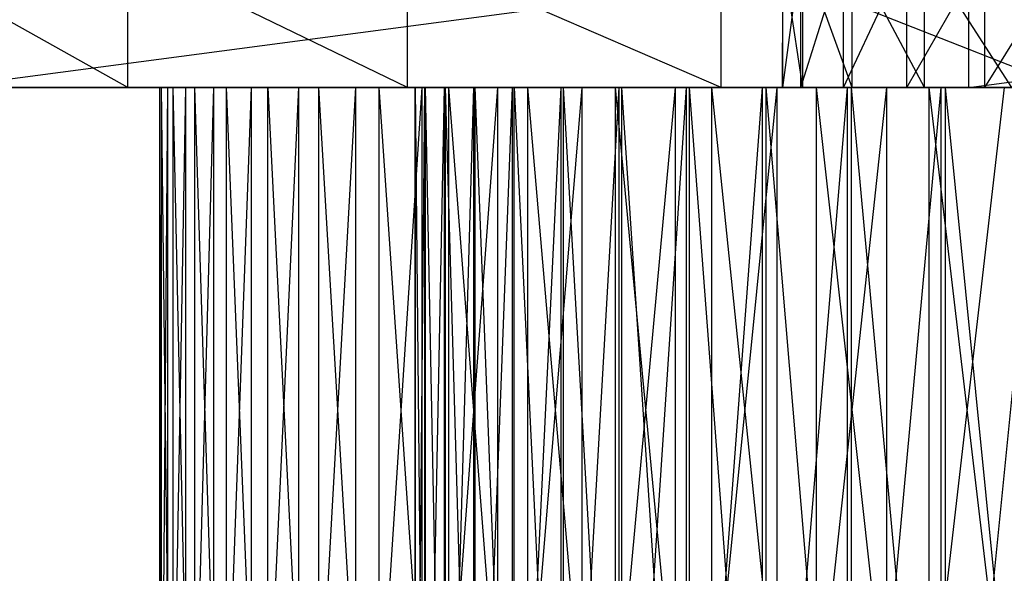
# Model space of a CAD drawing. Extents: x -125 to 125, y -143 to 0.
# Tile 256 of 256: x -20.82 to -15.02, y -22.66 to -19.4. Entities that reach past the tile are written whole.
import ezdxf

# ---------------------------------------------------------------- set-up
doc = ezdxf.new("R2010")
doc.units = 0
doc.header["$LTSCALE"] = 25.4
doc.layers.get('0').update_dxf_attribs({"linetype": 'CONTINUOUS'})

# ---------------------------------------------------------------- blocks, each defined once
blk = doc.blocks.new('NL2500027000_STL_3')
at = {"color": 0}
for p, q in [((-20.1843, -19.8, 14.751), (-21.6118, -19, 12.5671)), ((-20.1843, -19.8, 14.751), (-21.6118, -19, 12.5671)), ((-21.2687, -19.8, -123.1773), (-15.2283, -19, -124.0689)), ((-21.2687, -19.8, -123.1773), (-15.2283, -19, -124.0689)), ((-20.1843, -19.8, 14.751), (-20.1843, -19, 14.751)), ((-20.1843, -19.8, 14.751), (-20.1843, -19, 14.751)), ((-18.5371, -19.8, 16.7743), (-20.1843, -19, 14.751)), ((-18.5371, -19.8, 16.7743), (-20.1843, -19, 14.751)), ((-18.5371, -19.8, 16.7743), (-18.5371, -19, 16.7743)), ((-18.5371, -19.8, 16.7743), (-18.5371, -19, 16.7743)), ((-16.6879, -19.8, 18.6149), (-18.5371, -19, 16.7743)), ((-16.6879, -19.8, 18.6149), (-18.5371, -19, 16.7743)), ((-16.6879, -19.8, 18.6149), (-16.6879, -19, 18.6149)), ((-16.6879, -19.8, 18.6149), (-16.6879, -19, 18.6149)), ((-14.657, -19.8, 20.2527), (-16.6879, -19, 18.6149)), ((-14.657, -19.8, 20.2527), (-16.6879, -19, 18.6149)), ((-16.3273, -19, 0.8606), (-16.3273, -19.8, 0.8606)), ((-16.3273, -19.8, 0.8606), (-16.3245, -19, -0.9131)), ((-16.3273, -19.8, 0.8606), (-16.3245, -19, -0.9131)), ((-16.2072, -19.8, 1.3905), (-16.3273, -19, 0.8606)), ((-16.2072, -19.8, 1.3905), (-16.3273, -19, 0.8606)), ((-16.3273, -19, 0.8606), (-16.3273, -19.8, 0.8606)), ((-16.3245, -19.8, -0.9131), (-16.3245, -19, -0.9131)), ((-16.3245, -19.8, -0.9131), (-16.3245, -19, -0.9131)), ((-16.3245, -19.8, -0.9131), (-16.2187, -19, -1.4024)), ((-16.3245, -19.8, -0.9131), (-16.2187, -19, -1.4024)), ((-16.2187, -19.8, -1.4024), (-16.2187, -19, -1.4024)), ((-16.2187, -19.8, -1.4024), (-16.2187, -19, -1.4024)), ((-16.2187, -19.8, -1.4024), (-15.9669, -19, -1.835)), ((-16.2187, -19.8, -1.4024), (-15.9669, -19, -1.835)), ((-15.9169, -19.8, 1.8497), (-16.2072, -19, 1.3905)), ((-15.9169, -19.8, 1.8497), (-16.2072, -19, 1.3905)), ((-16.2072, -19.8, 1.3905), (-16.2072, -19, 1.3905)), ((-16.2072, -19.8, 1.3905), (-16.2072, -19, 1.3905)), ((-15.9669, -19.8, -1.835), (-15.9669, -19, -1.835)), ((-15.9669, -19.8, -1.835), (-15.9669, -19, -1.835)), ((-15.9669, -19.8, -1.835), (-15.5937, -19, -2.1687)), ((-15.9669, -19.8, -1.835), (-15.5937, -19, -2.1687)), ((-15.4899, -19.8, 2.1856), (-15.9169, -19, 1.8497)), ((-15.4899, -19.8, 2.1856), (-15.9169, -19, 1.8497)), ((-15.9169, -19.8, 1.8497), (-15.9169, -19, 1.8497)), ((-15.9169, -19.8, 1.8497), (-15.9169, -19, 1.8497)), ((-15.5937, -19.8, -2.1687), (-15.5937, -19, -2.1687)), ((-15.5937, -19.8, -2.1687), (-15.5937, -19, -2.1687)), ((-15.5937, -19.8, -2.1687), (-15.1357, -19, -2.3707)), ((-15.5937, -19.8, -2.1687), (-15.1357, -19, -2.3707)), ((-14.9752, -19.8, 2.3595), (-15.4899, -19, 2.1856)), ((-14.9752, -19.8, 2.3595), (-15.4899, -19, 2.1856)), ((-15.4899, -19.8, 2.1856), (-15.4899, -19, 2.1856)), ((-15.4899, -19.8, 2.1856), (-15.4899, -19, 2.1856)), ((-15.2283, -19.8, -124.0689), (-9.1515, -19, -124.6645)), ((-15.2283, -19.8, -124.0689), (-9.1515, -19, -124.6645)), ((-15.2283, -19.8, -124.0689), (-15.2283, -19, -124.0689)), ((-15.2283, -19.8, -124.0689), (-15.2283, -19, -124.0689)), ((-15.1357, -19.8, -2.3707), (-15.1357, -19, -2.3707)), ((-15.1357, -19.8, -2.3707), (-15.1357, -19, -2.3707)), ((-15.1357, -19.8, -2.3707), (-14.6376, -19, -2.4212)), ((-15.1357, -19.8, -2.3707), (-14.6376, -19, -2.4212)), ((-124.9822, -19.8, 2.1112), (-16.3273, -19.8, 0.8606)), ((-124.9822, -19.8, 2.1112), (-16.3273, -19.8, 0.8606)), ((-16.3273, -19.8, 0.8606), (-124.9362, -19.8, -3.9945)), ((-124.9362, -19.8, -3.9945), (-16.3245, -19.8, -0.9131)), ((-124.9362, -19.8, -3.9945), (-16.3245, -19.8, -0.9131)), ((-16.3273, -19.8, 0.8606), (-124.9362, -19.8, -3.9945)), ((-124.73, -19.8, 8.2119), (-16.3273, -19.8, 0.8606)), ((-124.73, -19.8, 8.2119), (-16.3273, -19.8, 0.8606)), ((-124.592, -19.8, -10.0907), (-16.3245, -19.8, -0.9131)), ((-124.592, -19.8, -10.0907), (-16.3245, -19.8, -0.9131)), ((-16.3245, -19.8, -0.9131), (-123.9507, -19.8, -16.1628)), ((-123.9507, -19.8, -16.1628), (-16.2187, -19.8, -1.4024)), ((-123.9507, -19.8, -16.1628), (-16.2187, -19.8, -1.4024)), ((-16.3245, -19.8, -0.9131), (-123.9507, -19.8, -16.1628)), ((-123.0135, -19.8, -22.1963), (-16.2187, -19.8, -1.4024)), ((-123.0135, -19.8, -22.1963), (-16.2187, -19.8, -1.4024)), ((-16.2072, -19.8, 1.3905), (-122.7343, -19.8, 10.0805)), ((-122.7343, -19.8, 10.0805), (-16.3273, -19.8, 0.8606)), ((-16.2072, -19.8, 1.3905), (-122.7343, -19.8, 10.0805)), ((-122.7343, -19.8, 10.0805), (-16.3273, -19.8, 0.8606)), ((-121.7829, -19.8, -28.1769), (-16.2187, -19.8, -1.4024)), ((-121.7829, -19.8, -28.1769), (-16.2187, -19.8, -1.4024)), ((-120.2616, -19.8, -34.0902), (-16.2187, -19.8, -1.4024)), ((-120.2616, -19.8, -34.0902), (-16.2187, -19.8, -1.4024)), ((-118.4534, -19.8, -39.9222), (-16.2187, -19.8, -1.4024)), ((-118.4534, -19.8, -39.9222), (-16.2187, -19.8, -1.4024)), ((-15.9669, -19.8, -1.835), (-116.3626, -19.8, -45.659)), ((-15.9669, -19.8, -1.835), (-116.3626, -19.8, -45.659)), ((-16.2187, -19.8, -1.4024), (-116.3626, -19.8, -45.659)), ((-16.2187, -19.8, -1.4024), (-116.3626, -19.8, -45.659)), ((-113.9942, -19.8, -51.2868), (-15.9669, -19.8, -1.835)), ((-113.9942, -19.8, -51.2868), (-15.9669, -19.8, -1.835)), ((-111.3537, -19.8, -56.7922), (-15.9669, -19.8, -1.835)), ((-111.3537, -19.8, -56.7922), (-15.9669, -19.8, -1.835)), ((-108.4476, -19.8, -62.1621), (-15.9669, -19.8, -1.835)), ((-108.4476, -19.8, -62.1621), (-15.9669, -19.8, -1.835)), ((-15.9669, -19.8, -1.835), (-105.2826, -19.8, -67.3837)), ((-15.9669, -19.8, -1.835), (-105.2826, -19.8, -67.3837)), ((-101.8665, -19.8, -72.4445), (-15.9669, -19.8, -1.835)), ((-101.8665, -19.8, -72.4445), (-15.9669, -19.8, -1.835)), ((-101.8665, -19.8, -72.4445), (-15.5937, -19.8, -2.1687)), ((-101.8665, -19.8, -72.4445), (-15.5937, -19.8, -2.1687)), ((-98.2073, -19.8, -77.3325), (-15.5937, -19.8, -2.1687)), ((-98.2073, -19.8, -77.3325), (-15.5937, -19.8, -2.1687)), ((-94.3138, -19.8, -82.036), (-15.5937, -19.8, -2.1687)), ((-94.3138, -19.8, -82.036), (-15.5937, -19.8, -2.1687)), ((-90.1953, -19.8, -86.5437), (-15.5937, -19.8, -2.1687)), ((-90.1953, -19.8, -86.5437), (-15.5937, -19.8, -2.1687)), ((-85.8616, -19.8, -90.8449), (-15.5937, -19.8, -2.1687)), ((-85.8616, -19.8, -90.8449), (-15.5937, -19.8, -2.1687)), ((-15.5937, -19.8, -2.1687), (-81.3229, -19.8, -94.9293)), ((-15.5937, -19.8, -2.1687), (-81.3229, -19.8, -94.9293)), ((-76.5903, -19.8, -98.7873), (-15.5937, -19.8, -2.1687)), ((-76.5903, -19.8, -98.7873), (-15.5937, -19.8, -2.1687)), ((-71.6749, -19.8, -102.4095), (-15.5937, -19.8, -2.1687)), ((-71.6749, -19.8, -102.4095), (-15.5937, -19.8, -2.1687)), ((-71.6749, -19.8, -102.4095), (-15.1357, -19.8, -2.3707)), ((-71.6749, -19.8, -102.4095), (-15.1357, -19.8, -2.3707)), ((-66.5885, -19.8, -105.7874), (-15.1357, -19.8, -2.3707)), ((-66.5885, -19.8, -105.7874), (-15.1357, -19.8, -2.3707)), ((-61.3432, -19.8, -108.9129), (-15.1357, -19.8, -2.3707)), ((-61.3432, -19.8, -108.9129), (-15.1357, -19.8, -2.3707)), ((-55.9515, -19.8, -111.7785), (-15.1357, -19.8, -2.3707)), ((-55.9515, -19.8, -111.7785), (-15.1357, -19.8, -2.3707)), ((13.9226, -19.8, -2.1624), (-50.4263, -19.8, -114.3774)), ((7.4501, -19.8, -8.093), (-50.4263, -19.8, -114.3774)), ((-50.4263, -19.8, -114.3774), (8.6805, -19.8, -6.7563)), ((-50.4263, -19.8, -114.3774), (8.6805, -19.8, -6.7563)), ((13.9226, -19.8, -2.1624), (-50.4263, -19.8, -114.3774)), ((6.0164, -19.8, -9.2088), (-50.4263, -19.8, -114.3774)), ((7.4501, -19.8, -8.093), (-50.4263, -19.8, -114.3774)), ((6.0164, -19.8, -9.2088), (-50.4263, -19.8, -114.3774)), ((4.4186, -19.8, -10.0735), (-50.4263, -19.8, -114.3774)), ((4.4186, -19.8, -10.0735), (-50.4263, -19.8, -114.3774)), ((2.7003, -19.8, -10.6634), (-50.4263, -19.8, -114.3774)), ((0.9084, -19.8, -10.9624), (-50.4263, -19.8, -114.3774)), ((2.7003, -19.8, -10.6634), (-50.4263, -19.8, -114.3774)), ((0.9084, -19.8, -10.9624), (-50.4263, -19.8, -114.3774)), ((-0.9084, -19.8, -10.9624), (-50.4263, -19.8, -114.3774)), ((-0.9084, -19.8, -10.9624), (-50.4263, -19.8, -114.3774)), ((-2.7003, -19.8, -10.6634), (-50.4263, -19.8, -114.3774)), ((-4.4186, -19.8, -10.0735), (-50.4263, -19.8, -114.3774)), ((-2.7003, -19.8, -10.6634), (-50.4263, -19.8, -114.3774)), ((-4.4186, -19.8, -10.0735), (-50.4263, -19.8, -114.3774)), ((-6.0164, -19.8, -9.2088), (-50.4263, -19.8, -114.3774)), ((-6.0164, -19.8, -9.2088), (-50.4263, -19.8, -114.3774)), ((-7.4501, -19.8, -8.093), (-50.4263, -19.8, -114.3774)), ((-50.4263, -19.8, -114.3774), (-15.1357, -19.8, -2.3707)), ((-50.4263, -19.8, -114.3774), (-15.1357, -19.8, -2.3707)), ((-50.4263, -19.8, -114.3774), (-14.6376, -19.8, -2.4212)), ((-50.4263, -19.8, -114.3774), (-14.6376, -19.8, -2.4212)), ((-7.4501, -19.8, -8.093), (-50.4263, -19.8, -114.3774)), ((-44.7808, -19.8, -116.7034), (13.9226, -19.8, -2.1624)), ((-44.7808, -19.8, -116.7034), (13.9226, -19.8, -2.1624)), ((-39.0285, -19.8, -118.7509), (13.9226, -19.8, -2.1624)), ((-39.0285, -19.8, -118.7509), (13.9226, -19.8, -2.1624)), ((-33.183, -19.8, -120.5151), (13.9226, -19.8, -2.1624)), ((-33.183, -19.8, -120.5151), (13.9226, -19.8, -2.1624)), ((-27.2584, -19.8, -121.9917), (13.9226, -19.8, -2.1624)), ((-27.2584, -19.8, -121.9917), (13.9226, -19.8, -2.1624)), ((-25.9341, -19.8, 10.0805), (-16.2072, -19.8, 1.3905)), ((-25.9341, -19.8, 10.0805), (-16.2072, -19.8, 1.3905)), ((-24.8976, -19.8, 10.1891), (-15.9169, -19.8, 1.8497)), ((-24.8976, -19.8, 10.1891), (-15.9169, -19.8, 1.8497)), ((-24.8976, -19.8, 10.1891), (-16.2072, -19.8, 1.3905)), ((-24.8976, -19.8, 10.1891), (-16.2072, -19.8, 1.3905)), ((-15.9169, -19.8, 1.8497), (-23.9061, -19.8, 10.5103)), ((-15.9169, -19.8, 1.8497), (-23.9061, -19.8, 10.5103)), ((-23.0027, -19.8, 11.03), (-15.9169, -19.8, 1.8497)), ((-23.0027, -19.8, 11.03), (-15.9169, -19.8, 1.8497)), ((-22.2267, -19.8, 11.7256), (-15.4899, -19.8, 2.1856)), ((-22.2267, -19.8, 11.7256), (-15.4899, -19.8, 2.1856)), ((-22.2267, -19.8, 11.7256), (-15.9169, -19.8, 1.8497)), ((-22.2267, -19.8, 11.7256), (-15.9169, -19.8, 1.8497)), ((-21.6118, -19.8, 12.5671), (-20.1843, -19.8, 14.751)), ((-21.6118, -19.8, 12.5671), (-20.1843, -19.8, 14.751)), ((-21.6118, -19.8, 12.5671), (-15.4899, -19.8, 2.1856)), ((-21.6118, -19.8, 12.5671), (-15.4899, -19.8, 2.1856)), ((-15.2283, -19.8, -124.0689), (-21.2687, -19.8, -123.1773)), ((-21.2687, -19.8, -123.1773), (13.9226, -19.8, -2.1624)), ((-21.2687, -19.8, -123.1773), (13.9226, -19.8, -2.1624)), ((-15.2283, -19.8, -124.0689), (-21.2687, -19.8, -123.1773)), ((-20.1843, -19.8, 14.751), (-18.5371, -19.8, 16.7743)), ((-20.1843, -19.8, 14.751), (-18.5371, -19.8, 16.7743)), ((-20.1843, -19.8, 14.751), (-14.9752, -19.8, 2.3595)), ((-20.1843, -19.8, 14.751), (-14.9752, -19.8, 2.3595)), ((-20.1843, -19.8, 14.751), (-15.4899, -19.8, 2.1856)), ((-20.1843, -19.8, 14.751), (-15.4899, -19.8, 2.1856)), ((-19.9492, -19.8, -1.4251), (-19.9971, -19.8, -0.343)), ((-19.9971, -19.8, -0.343), (-18.4933, -19.8, -0.4962)), ((-19.9971, -19.8, -0.343), (-18.4933, -19.8, -0.4962)), ((-19.9971, -19.8, -0.343), (-18.4921, -19.8, 0.5415)), ((-19.9971, -19.8, -0.343), (-18.4921, -19.8, 0.5415)), ((-19.9971, -19.8, -0.343), (-19.9863, -19.8, 0.7401)), ((-19.9971, -25.8, -0.343), (-19.9492, -19.8, -1.4251)), ((-19.9971, -25.8, -0.343), (-19.9492, -19.8, -1.4251)), ((-19.9971, -25.8, -0.343), (-19.9971, -19.8, -0.343)), ((-19.9492, -19.8, -1.4251), (-19.9971, -19.8, -0.343)), ((-19.9971, -25.8, -0.343), (-19.9971, -19.8, -0.343)), ((-19.9863, -25.8, 0.7401), (-19.9971, -19.8, -0.343)), ((-19.9863, -25.8, 0.7401), (-19.9971, -19.8, -0.343)), ((-19.9971, -19.8, -0.343), (-19.9863, -19.8, 0.7401)), ((-19.9863, -19.8, 0.7401), (-18.4921, -19.8, 0.5415)), ((-19.9863, -19.8, 0.7401), (-18.4921, -19.8, 0.5415)), ((-19.9863, -19.8, 0.7401), (-18.4326, -19.8, 1.5775)), ((-19.9863, -19.8, 0.7401), (-18.4326, -19.8, 1.5775)), ((-19.9863, -19.8, 0.7401), (-19.9169, -19.8, 1.821)), ((-19.9863, -25.8, 0.7401), (-19.9863, -19.8, 0.7401)), ((-19.9863, -25.8, 0.7401), (-19.9863, -19.8, 0.7401)), ((-19.9169, -25.8, 1.821), (-19.9863, -19.8, 0.7401)), ((-19.9169, -25.8, 1.821), (-19.9863, -19.8, 0.7401)), ((-19.9863, -19.8, 0.7401), (-19.9169, -19.8, 1.821)), ((-19.8427, -19.8, -2.5031), (-19.9492, -19.8, -1.4251)), ((-19.9492, -19.8, -1.4251), (-18.4364, -19.8, -1.5323)), ((-19.9492, -19.8, -1.4251), (-18.4364, -19.8, -1.5323)), ((-19.9492, -19.8, -1.4251), (-18.4933, -19.8, -0.4962)), ((-19.9492, -19.8, -1.4251), (-18.4933, -19.8, -0.4962)), ((-19.9492, -25.8, -1.4251), (-19.8427, -19.8, -2.5031)), ((-19.9492, -25.8, -1.4251), (-19.8427, -19.8, -2.5031)), ((-19.9492, -25.8, -1.4251), (-19.9492, -19.8, -1.4251)), ((-19.8427, -19.8, -2.5031), (-19.9492, -19.8, -1.4251)), ((-19.9492, -25.8, -1.4251), (-19.9492, -19.8, -1.4251)), ((-19.9169, -19.8, 1.821), (-18.4326, -19.8, 1.5775)), ((-19.9169, -19.8, 1.821), (-18.4326, -19.8, 1.5775)), ((-19.9169, -19.8, 1.821), (-18.3152, -19.8, 2.6086)), ((-19.9169, -19.8, 1.821), (-18.3152, -19.8, 2.6086)), ((-19.9169, -19.8, 1.821), (-19.7891, -19.8, 2.8967)), ((-19.9169, -25.8, 1.821), (-19.9169, -19.8, 1.821)), ((-19.9169, -25.8, 1.821), (-19.9169, -19.8, 1.821)), ((-19.7891, -25.8, 2.8967), (-19.9169, -19.8, 1.821)), ((-19.7891, -25.8, 2.8967), (-19.9169, -19.8, 1.821)), ((-19.9169, -19.8, 1.821), (-19.7891, -19.8, 2.8967)), ((-19.6781, -19.8, -3.5737), (-19.8427, -19.8, -2.5031)), ((-19.8427, -19.8, -2.5031), (-18.3215, -19.8, -2.5637)), ((-19.8427, -19.8, -2.5031), (-18.3215, -19.8, -2.5637)), ((-19.8427, -19.8, -2.5031), (-18.4364, -19.8, -1.5323)), ((-19.8427, -19.8, -2.5031), (-18.4364, -19.8, -1.5323)), ((-19.8427, -25.8, -2.5031), (-19.6781, -19.8, -3.5737)), ((-19.8427, -25.8, -2.5031), (-19.6781, -19.8, -3.5737)), ((-19.8427, -25.8, -2.5031), (-19.8427, -19.8, -2.5031)), ((-19.6781, -19.8, -3.5737), (-19.8427, -19.8, -2.5031)), ((-19.8427, -25.8, -2.5031), (-19.8427, -19.8, -2.5031)), ((-19.7891, -19.8, 2.8967), (-18.3152, -19.8, 2.6086)), ((-19.7891, -19.8, 2.8967), (-18.3152, -19.8, 2.6086)), ((-19.7891, -19.8, 2.8967), (-18.1401, -19.8, 3.6314)), ((-19.7891, -19.8, 2.8967), (-18.1401, -19.8, 3.6314)), ((-19.7891, -19.8, 2.8967), (-19.6033, -19.8, 3.9638)), ((-19.7891, -25.8, 2.8967), (-19.7891, -19.8, 2.8967)), ((-19.7891, -25.8, 2.8967), (-19.7891, -19.8, 2.8967)), ((-19.6033, -25.8, 3.9638), (-19.7891, -19.8, 2.8967)), ((-19.6033, -25.8, 3.9638), (-19.7891, -19.8, 2.8967)), ((-19.7891, -19.8, 2.8967), (-19.6033, -19.8, 3.9638)), ((-19.4558, -19.8, -4.6338), (-19.6781, -19.8, -3.5737)), ((-19.6781, -19.8, -3.5737), (-18.1489, -19.8, -3.5869)), ((-19.6781, -19.8, -3.5737), (-18.1489, -19.8, -3.5869)), ((-19.6781, -19.8, -3.5737), (-18.3215, -19.8, -2.5637)), ((-19.6781, -19.8, -3.5737), (-18.3215, -19.8, -2.5637)), ((-19.6781, -25.8, -3.5737), (-19.4558, -19.8, -4.6338)), ((-19.6781, -25.8, -3.5737), (-19.4558, -19.8, -4.6338)), ((-19.6781, -25.8, -3.5737), (-19.6781, -19.8, -3.5737)), ((-19.4558, -19.8, -4.6338), (-19.6781, -19.8, -3.5737)), ((-19.6781, -25.8, -3.5737), (-19.6781, -19.8, -3.5737)), ((-19.6033, -19.8, 3.9638), (-18.1401, -19.8, 3.6314)), ((-19.6033, -19.8, 3.9638), (-18.1401, -19.8, 3.6314)), ((-19.6033, -19.8, 3.9638), (-17.9079, -19.8, 4.6428)), ((-19.6033, -19.8, 3.9638), (-17.9079, -19.8, 4.6428)), ((-19.6033, -19.8, 3.9638), (-19.3599, -19.8, 5.0193)), ((-19.6033, -25.8, 3.9638), (-19.6033, -19.8, 3.9638)), ((-19.6033, -25.8, 3.9638), (-19.6033, -19.8, 3.9638)), ((-19.3599, -25.8, 5.0193), (-19.6033, -19.8, 3.9638)), ((-19.3599, -25.8, 5.0193), (-19.6033, -19.8, 3.9638)), ((-19.6033, -19.8, 3.9638), (-19.3599, -19.8, 5.0193)), ((-19.1764, -19.8, -5.6803), (-19.4558, -19.8, -4.6338)), ((-19.4558, -19.8, -4.6338), (-17.9193, -19.8, -4.5989)), ((-19.4558, -19.8, -4.6338), (-17.9193, -19.8, -4.5989)), ((-19.4558, -19.8, -4.6338), (-18.1489, -19.8, -3.5869)), ((-19.4558, -19.8, -4.6338), (-18.1489, -19.8, -3.5869)), ((-19.4558, -25.8, -4.6338), (-19.1764, -19.8, -5.6803)), ((-19.4558, -25.8, -4.6338), (-19.1764, -19.8, -5.6803)), ((-19.4558, -25.8, -4.6338), (-19.4558, -19.8, -4.6338)), ((-19.1764, -19.8, -5.6803), (-19.4558, -19.8, -4.6338)), ((-19.4558, -25.8, -4.6338), (-19.4558, -19.8, -4.6338)), ((-19.3599, -19.8, 5.0193), (-17.9079, -19.8, 4.6428)), ((-19.3599, -19.8, 5.0193), (-17.9079, -19.8, 4.6428)), ((-19.3599, -19.8, 5.0193), (-17.6194, -19.8, 5.6396)), ((-19.3599, -19.8, 5.0193), (-17.6194, -19.8, 5.6396)), ((-19.3599, -19.8, 5.0193), (-19.0598, -19.8, 6.06)), ((-19.3599, -19.8, 5.0193), (-19.0598, -25.8, 6.06)), ((-19.3599, -19.8, 5.0193), (-19.0598, -19.8, 6.06)), ((-19.3599, -25.8, 5.0193), (-19.3599, -19.8, 5.0193)), ((-19.3599, -25.8, 5.0193), (-19.3599, -19.8, 5.0193)), ((-19.3599, -19.8, 5.0193), (-19.0598, -25.8, 6.06)), ((-18.8407, -19.8, -6.7102), (-19.1764, -19.8, -5.6803)), ((-19.1764, -19.8, -5.6803), (-17.6332, -19.8, -5.5964)), ((-19.1764, -19.8, -5.6803), (-17.6332, -19.8, -5.5964)), ((-19.1764, -19.8, -5.6803), (-17.9193, -19.8, -4.5989)), ((-19.1764, -19.8, -5.6803), (-17.9193, -19.8, -4.5989)), ((-19.1764, -25.8, -5.6803), (-18.8407, -19.8, -6.7102)), ((-19.1764, -25.8, -5.6803), (-18.8407, -19.8, -6.7102)), ((-19.1764, -25.8, -5.6803), (-19.1764, -19.8, -5.6803)), ((-18.8407, -19.8, -6.7102), (-19.1764, -19.8, -5.6803)), ((-19.1764, -25.8, -5.6803), (-19.1764, -19.8, -5.6803)), ((-19.0598, -19.8, 6.06), (-17.6194, -19.8, 5.6396)), ((-19.0598, -19.8, 6.06), (-17.6194, -19.8, 5.6396)), ((-19.0598, -19.8, 6.06), (-17.2755, -19.8, 6.6187)), ((-19.0598, -19.8, 6.06), (-17.2755, -19.8, 6.6187)), ((-19.0598, -19.8, 6.06), (-18.7038, -19.8, 7.083)), ((-19.0598, -25.8, 6.06), (-19.0598, -19.8, 6.06)), ((-19.0598, -25.8, 6.06), (-19.0598, -19.8, 6.06)), ((-18.7038, -25.8, 7.083), (-19.0598, -19.8, 6.06)), ((-18.7038, -25.8, 7.083), (-19.0598, -19.8, 6.06)), ((-19.0598, -19.8, 6.06), (-18.7038, -19.8, 7.083)), ((-18.4498, -19.8, -7.7203), (-18.8407, -19.8, -6.7102)), ((-18.8407, -19.8, -6.7102), (-17.2917, -19.8, -6.5763)), ((-18.8407, -19.8, -6.7102), (-17.2917, -19.8, -6.5763)), ((-18.8407, -19.8, -6.7102), (-17.6332, -19.8, -5.5964)), ((-18.8407, -19.8, -6.7102), (-17.6332, -19.8, -5.5964)), ((-18.8407, -25.8, -6.7102), (-18.4498, -19.8, -7.7203)), ((-18.8407, -25.8, -6.7102), (-18.4498, -19.8, -7.7203)), ((-18.8407, -25.8, -6.7102), (-18.8407, -19.8, -6.7102)), ((-18.4498, -19.8, -7.7203), (-18.8407, -19.8, -6.7102)), ((-18.8407, -25.8, -6.7102), (-18.8407, -19.8, -6.7102)), ((-18.7038, -19.8, 7.083), (-17.2755, -19.8, 6.6187)), ((-18.7038, -19.8, 7.083), (-17.2755, -19.8, 6.6187)), ((-18.7038, -19.8, 7.083), (-16.8772, -19.8, 7.5769)), ((-18.7038, -19.8, 7.083), (-16.8772, -19.8, 7.5769)), ((-18.7038, -19.8, 7.083), (-18.2929, -19.8, 8.0852)), ((-18.7038, -25.8, 7.083), (-18.7038, -19.8, 7.083)), ((-18.7038, -25.8, 7.083), (-18.7038, -19.8, 7.083)), ((-18.2929, -25.8, 8.0852), (-18.7038, -19.8, 7.083)), ((-18.2929, -25.8, 8.0852), (-18.7038, -19.8, 7.083)), ((-18.7038, -19.8, 7.083), (-18.2929, -19.8, 8.0852)), ((-18.5371, -19.8, 16.7743), (-16.6879, -19.8, 18.6149)), ((-18.5371, -19.8, 16.7743), (-16.6879, -19.8, 18.6149)), ((-18.5371, -19.8, 16.7743), (-14.9752, -19.8, 2.3595)), ((-18.5371, -19.8, 16.7743), (-14.9752, -19.8, 2.3595)), ((-18.4933, -19.8, -0.4962), (-18.4364, -19.8, -1.5323)), ((-18.4921, -19.8, 0.5415), (-18.4933, -19.8, -0.4962)), ((-18.4364, -19.8, -1.5323), (-18.4933, -25.8, -0.4962)), ((-18.4364, -19.8, -1.5323), (-18.4933, -25.8, -0.4962)), ((-18.4933, -19.8, -0.4962), (-18.4364, -19.8, -1.5323)), ((-18.4933, -19.8, -0.4962), (-18.4933, -25.8, -0.4962)), ((-18.4933, -19.8, -0.4962), (-18.4933, -25.8, -0.4962)), ((-18.4933, -19.8, -0.4962), (-18.4921, -25.8, 0.5415)), ((-18.4933, -19.8, -0.4962), (-18.4921, -25.8, 0.5415)), ((-18.4921, -19.8, 0.5415), (-18.4933, -19.8, -0.4962)), ((-18.4326, -19.8, 1.5775), (-18.4921, -19.8, 0.5415)), ((-18.4921, -19.8, 0.5415), (-18.4921, -25.8, 0.5415)), ((-18.4921, -19.8, 0.5415), (-18.4921, -25.8, 0.5415)), ((-18.4921, -19.8, 0.5415), (-18.4326, -25.8, 1.5775)), ((-18.4921, -19.8, 0.5415), (-18.4326, -25.8, 1.5775)), ((-18.4326, -19.8, 1.5775), (-18.4921, -19.8, 0.5415)), ((-18.0048, -19.8, -8.7079), (-18.4498, -19.8, -7.7203)), ((-18.4498, -19.8, -7.7203), (-16.8957, -19.8, -7.5355)), ((-18.4498, -19.8, -7.7203), (-16.8957, -19.8, -7.5355)), ((-18.4498, -19.8, -7.7203), (-17.2917, -19.8, -6.5763)), ((-18.4498, -19.8, -7.7203), (-17.2917, -19.8, -6.5763)), ((-18.4498, -25.8, -7.7203), (-18.0048, -19.8, -8.7079)), ((-18.4498, -25.8, -7.7203), (-18.0048, -19.8, -8.7079)), ((-18.4498, -25.8, -7.7203), (-18.4498, -19.8, -7.7203)), ((-18.0048, -19.8, -8.7079), (-18.4498, -19.8, -7.7203)), ((-18.4498, -25.8, -7.7203), (-18.4498, -19.8, -7.7203)), ((-18.4364, -19.8, -1.5323), (-18.3215, -19.8, -2.5637)), ((-18.3215, -19.8, -2.5637), (-18.4364, -25.8, -1.5323)), ((-18.3215, -19.8, -2.5637), (-18.4364, -25.8, -1.5323)), ((-18.4364, -19.8, -1.5323), (-18.3215, -19.8, -2.5637)), ((-18.4364, -19.8, -1.5323), (-18.4364, -25.8, -1.5323)), ((-18.4364, -19.8, -1.5323), (-18.4364, -25.8, -1.5323)), ((-18.3152, -19.8, 2.6086), (-18.4326, -19.8, 1.5775)), ((-18.4326, -19.8, 1.5775), (-18.4326, -25.8, 1.5775)), ((-18.4326, -19.8, 1.5775), (-18.4326, -25.8, 1.5775)), ((-18.4326, -19.8, 1.5775), (-18.3152, -25.8, 2.6086)), ((-18.4326, -19.8, 1.5775), (-18.3152, -25.8, 2.6086)), ((-18.3152, -19.8, 2.6086), (-18.4326, -19.8, 1.5775)), ((-18.3215, -19.8, -2.5637), (-18.1489, -19.8, -3.5869)), ((-18.1489, -19.8, -3.5869), (-18.3215, -25.8, -2.5637)), ((-18.1489, -19.8, -3.5869), (-18.3215, -25.8, -2.5637)), ((-18.3215, -19.8, -2.5637), (-18.1489, -19.8, -3.5869)), ((-18.3215, -19.8, -2.5637), (-18.3215, -25.8, -2.5637)), ((-18.3215, -19.8, -2.5637), (-18.3215, -25.8, -2.5637)), ((-18.1401, -19.8, 3.6314), (-18.3152, -19.8, 2.6086)), ((-18.3152, -19.8, 2.6086), (-18.3152, -25.8, 2.6086)), ((-18.3152, -19.8, 2.6086), (-18.3152, -25.8, 2.6086)), ((-18.3152, -19.8, 2.6086), (-18.1401, -25.8, 3.6314)), ((-18.3152, -19.8, 2.6086), (-18.1401, -25.8, 3.6314)), ((-18.1401, -19.8, 3.6314), (-18.3152, -19.8, 2.6086)), ((-18.2929, -19.8, 8.0852), (-16.8772, -19.8, 7.5769)), ((-18.2929, -19.8, 8.0852), (-16.8772, -19.8, 7.5769)), ((-18.2929, -19.8, 8.0852), (-16.4258, -19.8, 8.5113)), ((-18.2929, -19.8, 8.0852), (-16.4258, -19.8, 8.5113)), ((-18.2929, -19.8, 8.0852), (-17.8283, -19.8, 9.0637)), ((-18.2929, -25.8, 8.0852), (-18.2929, -19.8, 8.0852)), ((-18.2929, -25.8, 8.0852), (-18.2929, -19.8, 8.0852)), ((-17.8283, -25.8, 9.0637), (-18.2929, -19.8, 8.0852)), ((-17.8283, -25.8, 9.0637), (-18.2929, -19.8, 8.0852)), ((-18.2929, -19.8, 8.0852), (-17.8283, -19.8, 9.0637)), ((-18.1489, -19.8, -3.5869), (-17.9193, -19.8, -4.5989)), ((-17.9193, -19.8, -4.5989), (-18.1489, -25.8, -3.5869)), ((-17.9193, -19.8, -4.5989), (-18.1489, -25.8, -3.5869)), ((-18.1489, -19.8, -3.5869), (-17.9193, -19.8, -4.5989)), ((-18.1489, -19.8, -3.5869), (-18.1489, -25.8, -3.5869)), ((-18.1489, -19.8, -3.5869), (-18.1489, -25.8, -3.5869)), ((-17.9079, -19.8, 4.6428), (-18.1401, -19.8, 3.6314)), ((-18.1401, -19.8, 3.6314), (-18.1401, -25.8, 3.6314)), ((-18.1401, -19.8, 3.6314), (-18.1401, -25.8, 3.6314)), ((-18.1401, -19.8, 3.6314), (-17.9079, -25.8, 4.6428)), ((-18.1401, -19.8, 3.6314), (-17.9079, -25.8, 4.6428)), ((-17.9079, -19.8, 4.6428), (-18.1401, -19.8, 3.6314)), ((-17.507, -19.8, -9.6699), (-18.0048, -19.8, -8.7079)), ((-18.0048, -19.8, -8.7079), (-16.4466, -19.8, -8.471)), ((-18.0048, -19.8, -8.7079), (-16.4466, -19.8, -8.471)), ((-18.0048, -19.8, -8.7079), (-16.8957, -19.8, -7.5355)), ((-18.0048, -19.8, -8.7079), (-16.8957, -19.8, -7.5355)), ((-18.0048, -25.8, -8.7079), (-17.507, -19.8, -9.6699)), ((-18.0048, -25.8, -8.7079), (-17.507, -19.8, -9.6699)), ((-18.0048, -25.8, -8.7079), (-18.0048, -19.8, -8.7079)), ((-17.507, -19.8, -9.6699), (-18.0048, -19.8, -8.7079)), ((-18.0048, -25.8, -8.7079), (-18.0048, -19.8, -8.7079)), ((-17.9193, -19.8, -4.5989), (-17.6332, -19.8, -5.5964)), ((-17.6332, -19.8, -5.5964), (-17.9193, -25.8, -4.5989)), ((-17.6332, -19.8, -5.5964), (-17.9193, -25.8, -4.5989)), ((-17.9193, -19.8, -4.5989), (-17.6332, -19.8, -5.5964)), ((-17.9193, -19.8, -4.5989), (-17.9193, -25.8, -4.5989)), ((-17.9193, -19.8, -4.5989), (-17.9193, -25.8, -4.5989)), ((-17.6194, -19.8, 5.6396), (-17.9079, -19.8, 4.6428)), ((-17.9079, -25.8, 4.6428), (-17.9079, -19.8, 4.6428)), ((-17.9079, -19.8, 4.6428), (-17.6194, -25.8, 5.6396)), ((-17.9079, -19.8, 4.6428), (-17.6194, -25.8, 5.6396)), ((-17.6194, -19.8, 5.6396), (-17.9079, -19.8, 4.6428)), ((-17.9079, -25.8, 4.6428), (-17.9079, -19.8, 4.6428)), ((-17.8283, -19.8, 9.0637), (-16.4258, -19.8, 8.5113)), ((-17.8283, -19.8, 9.0637), (-16.4258, -19.8, 8.5113)), ((-17.8283, -19.8, 9.0637), (-15.9228, -19.8, 9.4189)), ((-17.8283, -19.8, 9.0637), (-15.9228, -19.8, 9.4189)), ((-17.8283, -19.8, 9.0637), (-17.3115, -19.8, 10.0156)), ((-17.8283, -25.8, 9.0637), (-17.8283, -19.8, 9.0637)), ((-17.8283, -25.8, 9.0637), (-17.8283, -19.8, 9.0637)), ((-17.3115, -25.8, 10.0156), (-17.8283, -19.8, 9.0637)), ((-17.3115, -25.8, 10.0156), (-17.8283, -19.8, 9.0637)), ((-17.8283, -19.8, 9.0637), (-17.3115, -19.8, 10.0156)), ((-17.6332, -19.8, -5.5964), (-17.2917, -19.8, -6.5763)), ((-17.2917, -19.8, -6.5763), (-17.6332, -25.8, -5.5964)), ((-17.2917, -19.8, -6.5763), (-17.6332, -25.8, -5.5964)), ((-17.6332, -19.8, -5.5964), (-17.2917, -19.8, -6.5763)), ((-17.6332, -19.8, -5.5964), (-17.6332, -25.8, -5.5964)), ((-17.6332, -19.8, -5.5964), (-17.6332, -25.8, -5.5964)), ((-17.2755, -19.8, 6.6187), (-17.6194, -19.8, 5.6396)), ((-17.6194, -19.8, 5.6396), (-17.6194, -25.8, 5.6396)), ((-17.6194, -19.8, 5.6396), (-17.6194, -25.8, 5.6396)), ((-17.6194, -19.8, 5.6396), (-17.2755, -25.8, 6.6187)), ((-17.6194, -19.8, 5.6396), (-17.2755, -25.8, 6.6187)), ((-17.2755, -19.8, 6.6187), (-17.6194, -19.8, 5.6396)), ((-15.9458, -19.8, -9.3799), (-17.507, -19.8, -9.6699)), ((-17.507, -19.8, -9.6699), (-16.4466, -19.8, -8.471)), ((-17.507, -19.8, -9.6699), (-16.4466, -19.8, -8.471)), ((-16.9578, -19.8, -10.6035), (-17.507, -19.8, -9.6699)), ((-15.9458, -19.8, -9.3799), (-17.507, -19.8, -9.6699)), ((-17.507, -25.8, -9.6699), (-16.9578, -19.8, -10.6035)), ((-17.507, -25.8, -9.6699), (-16.9578, -19.8, -10.6035)), ((-17.507, -25.8, -9.6699), (-17.507, -19.8, -9.6699)), ((-16.9578, -19.8, -10.6035), (-17.507, -19.8, -9.6699)), ((-17.507, -25.8, -9.6699), (-17.507, -19.8, -9.6699)), ((-17.3115, -19.8, 10.0156), (-15.9228, -19.8, 9.4189)), ((-17.3115, -19.8, 10.0156), (-15.9228, -19.8, 9.4189)), ((-17.3115, -19.8, 10.0156), (-15.3696, -19.8, 10.2969)), ((-17.3115, -19.8, 10.0156), (-15.3696, -19.8, 10.2969)), ((-17.3115, -19.8, 10.0156), (-16.7438, -19.8, 10.9382)), ((-17.3115, -25.8, 10.0156), (-17.3115, -19.8, 10.0156)), ((-17.3115, -25.8, 10.0156), (-17.3115, -19.8, 10.0156)), ((-16.7438, -25.8, 10.9382), (-17.3115, -19.8, 10.0156)), ((-16.7438, -25.8, 10.9382), (-17.3115, -19.8, 10.0156)), ((-17.3115, -19.8, 10.0156), (-16.7438, -19.8, 10.9382)), ((-17.2917, -19.8, -6.5763), (-16.8957, -19.8, -7.5355)), ((-16.8957, -19.8, -7.5355), (-17.2917, -25.8, -6.5763)), ((-16.8957, -19.8, -7.5355), (-17.2917, -25.8, -6.5763)), ((-17.2917, -19.8, -6.5763), (-16.8957, -19.8, -7.5355)), ((-17.2917, -19.8, -6.5763), (-17.2917, -25.8, -6.5763)), ((-17.2917, -19.8, -6.5763), (-17.2917, -25.8, -6.5763)), ((-16.8772, -19.8, 7.5769), (-17.2755, -19.8, 6.6187)), ((-17.2755, -19.8, 6.6187), (-17.2755, -25.8, 6.6187)), ((-17.2755, -19.8, 6.6187), (-17.2755, -25.8, 6.6187)), ((-17.2755, -19.8, 6.6187), (-16.8772, -25.8, 7.5769)), ((-17.2755, -19.8, 6.6187), (-16.8772, -25.8, 7.5769)), ((-16.8772, -19.8, 7.5769), (-17.2755, -19.8, 6.6187)), ((-16.3588, -19.8, -11.506), (-16.9578, -19.8, -10.6035)), ((-16.9578, -19.8, -10.6035), (-15.9458, -19.8, -9.3799)), ((-16.9578, -19.8, -10.6035), (-15.9458, -19.8, -9.3799)), ((-16.9578, -25.8, -10.6035), (-16.3588, -19.8, -11.506)), ((-16.9578, -25.8, -10.6035), (-16.3588, -19.8, -11.506)), ((-16.9578, -25.8, -10.6035), (-16.9578, -19.8, -10.6035)), ((-16.3588, -19.8, -11.506), (-16.9578, -19.8, -10.6035)), ((-16.9578, -25.8, -10.6035), (-16.9578, -19.8, -10.6035)), ((-16.8957, -19.8, -7.5355), (-16.4466, -19.8, -8.471)), ((-16.4466, -19.8, -8.471), (-16.8957, -25.8, -7.5355)), ((-16.4466, -19.8, -8.471), (-16.8957, -25.8, -7.5355)), ((-16.8957, -19.8, -7.5355), (-16.4466, -19.8, -8.471)), ((-16.8957, -19.8, -7.5355), (-16.8957, -25.8, -7.5355)), ((-16.8957, -19.8, -7.5355), (-16.8957, -25.8, -7.5355)), ((-16.4258, -19.8, 8.5113), (-16.8772, -19.8, 7.5769)), ((-16.8772, -19.8, 7.5769), (-16.8772, -25.8, 7.5769)), ((-16.8772, -19.8, 7.5769), (-16.8772, -25.8, 7.5769)), ((-16.8772, -19.8, 7.5769), (-16.4258, -25.8, 8.5113)), ((-16.8772, -19.8, 7.5769), (-16.4258, -25.8, 8.5113)), ((-16.4258, -19.8, 8.5113), (-16.8772, -19.8, 7.5769)), ((-16.7438, -19.8, 10.9382), (-15.3696, -19.8, 10.2969)), ((-16.7438, -19.8, 10.9382), (-15.3696, -19.8, 10.2969)), ((-16.7438, -19.8, 10.9382), (-14.7681, -19.8, 11.1425)), ((-16.7438, -19.8, 10.9382), (-14.7681, -19.8, 11.1425)), ((-16.7438, -19.8, 10.9382), (-16.1271, -19.8, 11.8286)), ((-16.7438, -25.8, 10.9382), (-16.7438, -19.8, 10.9382)), ((-16.7438, -25.8, 10.9382), (-16.7438, -19.8, 10.9382)), ((-16.1271, -25.8, 11.8286), (-16.7438, -19.8, 10.9382)), ((-16.1271, -25.8, 11.8286), (-16.7438, -19.8, 10.9382)), ((-16.7438, -19.8, 10.9382), (-16.1271, -19.8, 11.8286)), ((-16.6879, -19.8, 18.6149), (-14.657, -19.8, 20.2527)), ((-14.9752, -19.8, 2.3595), (-16.6879, -19.8, 18.6149)), ((-14.9752, -19.8, 2.3595), (-16.6879, -19.8, 18.6149)), ((-16.6879, -19.8, 18.6149), (-14.657, -19.8, 20.2527)), ((-16.4466, -19.8, -8.471), (-15.9458, -19.8, -9.3799)), ((-15.9458, -19.8, -9.3799), (-16.4466, -25.8, -8.471)), ((-15.9458, -19.8, -9.3799), (-16.4466, -25.8, -8.471)), ((-16.4466, -19.8, -8.471), (-15.9458, -19.8, -9.3799)), ((-16.4466, -19.8, -8.471), (-16.4466, -25.8, -8.471)), ((-16.4466, -19.8, -8.471), (-16.4466, -25.8, -8.471)), ((-15.9228, -19.8, 9.4189), (-16.4258, -19.8, 8.5113)), ((-16.4258, -19.8, 8.5113), (-16.4258, -25.8, 8.5113)), ((-16.4258, -19.8, 8.5113), (-16.4258, -25.8, 8.5113)), ((-16.4258, -19.8, 8.5113), (-15.9228, -25.8, 9.4189)), ((-16.4258, -19.8, 8.5113), (-15.9228, -25.8, 9.4189)), ((-15.9228, -19.8, 9.4189), (-16.4258, -19.8, 8.5113)), ((-15.7119, -19.8, -12.3748), (-16.3588, -19.8, -11.506)), ((-16.3588, -19.8, -11.506), (-15.3948, -19.8, -10.2592)), ((-16.3588, -19.8, -11.506), (-15.3948, -19.8, -10.2592)), ((-16.3588, -19.8, -11.506), (-15.9458, -19.8, -9.3799)), ((-16.3588, -19.8, -11.506), (-15.9458, -19.8, -9.3799)), ((-16.3588, -25.8, -11.506), (-15.7119, -19.8, -12.3748)), ((-16.3588, -25.8, -11.506), (-15.7119, -19.8, -12.3748)), ((-16.3588, -25.8, -11.506), (-16.3588, -19.8, -11.506)), ((-15.7119, -19.8, -12.3748), (-16.3588, -19.8, -11.506)), ((-16.3588, -25.8, -11.506), (-16.3588, -19.8, -11.506)), ((-16.3273, -19.8, 0.8606), (-16.2072, -19.8, 1.3905)), ((-16.3245, -19.8, -0.9131), (-16.3273, -19.8, 0.8606)), ((-16.3245, -19.8, -0.9131), (-16.3273, -19.8, 0.8606)), ((-16.3273, -19.8, 0.8606), (-16.2072, -19.8, 1.3905)), ((-16.2187, -19.8, -1.4024), (-16.3245, -19.8, -0.9131)), ((-16.2187, -19.8, -1.4024), (-16.3245, -19.8, -0.9131)), ((-15.9669, -19.8, -1.835), (-16.2187, -19.8, -1.4024)), ((-15.9669, -19.8, -1.835), (-16.2187, -19.8, -1.4024)), ((-16.2072, -19.8, 1.3905), (-15.9169, -19.8, 1.8497)), ((-16.2072, -19.8, 1.3905), (-15.9169, -19.8, 1.8497)), ((-16.1271, -19.8, 11.8286), (-14.7681, -19.8, 11.1425)), ((-16.1271, -19.8, 11.8286), (-14.7681, -19.8, 11.1425)), ((-16.1271, -19.8, 11.8286), (-14.1201, -19.8, 11.953)), ((-16.1271, -19.8, 11.8286), (-14.1201, -19.8, 11.953)), ((-16.1271, -19.8, 11.8286), (-15.4631, -19.8, 12.6844)), ((-16.1271, -25.8, 11.8286), (-16.1271, -19.8, 11.8286)), ((-16.1271, -25.8, 11.8286), (-16.1271, -19.8, 11.8286)), ((-15.4631, -25.8, 12.6844), (-16.1271, -19.8, 11.8286)), ((-15.4631, -25.8, 12.6844), (-16.1271, -19.8, 11.8286)), ((-16.1271, -19.8, 11.8286), (-15.4631, -19.8, 12.6844)), ((-15.5937, -19.8, -2.1687), (-15.9669, -19.8, -1.835)), ((-15.5937, -19.8, -2.1687), (-15.9669, -19.8, -1.835)), ((-15.9458, -19.8, -9.3799), (-15.3948, -19.8, -10.2592)), ((-15.3948, -19.8, -10.2592), (-15.9458, -25.8, -9.3799)), ((-15.3948, -19.8, -10.2592), (-15.9458, -25.8, -9.3799)), ((-15.9458, -19.8, -9.3799), (-15.3948, -19.8, -10.2592)), ((-15.9458, -19.8, -9.3799), (-15.9458, -25.8, -9.3799)), ((-15.9458, -19.8, -9.3799), (-15.9458, -25.8, -9.3799)), ((-15.3696, -19.8, 10.2969), (-15.9228, -19.8, 9.4189)), ((-15.9228, -19.8, 9.4189), (-15.9228, -25.8, 9.4189)), ((-15.9228, -19.8, 9.4189), (-15.9228, -25.8, 9.4189)), ((-15.9228, -19.8, 9.4189), (-15.3696, -25.8, 10.2969)), ((-15.9228, -19.8, 9.4189), (-15.3696, -25.8, 10.2969)), ((-15.3696, -19.8, 10.2969), (-15.9228, -19.8, 9.4189)), ((-15.9169, -19.8, 1.8497), (-15.4899, -19.8, 2.1856)), ((-15.9169, -19.8, 1.8497), (-15.4899, -19.8, 2.1856)), ((-15.0189, -19.8, -13.2073), (-15.7119, -19.8, -12.3748)), ((-15.7119, -19.8, -12.3748), (-14.7953, -19.8, -11.1062)), ((-15.7119, -19.8, -12.3748), (-14.7953, -19.8, -11.1062)), ((-15.7119, -19.8, -12.3748), (-15.3948, -19.8, -10.2592)), ((-15.7119, -19.8, -12.3748), (-15.3948, -19.8, -10.2592)), ((-15.7119, -25.8, -12.3748), (-15.0189, -19.8, -13.2073)), ((-15.7119, -25.8, -12.3748), (-15.0189, -19.8, -13.2073)), ((-15.7119, -25.8, -12.3748), (-15.7119, -19.8, -12.3748)), ((-15.0189, -19.8, -13.2073), (-15.7119, -19.8, -12.3748)), ((-15.7119, -25.8, -12.3748), (-15.7119, -19.8, -12.3748)), ((-15.1357, -19.8, -2.3707), (-15.5937, -19.8, -2.1687)), ((-15.1357, -19.8, -2.3707), (-15.5937, -19.8, -2.1687)), ((-15.4899, -19.8, 2.1856), (-14.9752, -19.8, 2.3595)), ((-15.4899, -19.8, 2.1856), (-14.9752, -19.8, 2.3595)), ((-15.4631, -19.8, 12.6844), (-14.1201, -19.8, 11.953)), ((-15.4631, -19.8, 12.6844), (-14.1201, -19.8, 11.953)), ((-15.4631, -19.8, 12.6844), (-13.4276, -19.8, 12.7259)), ((-15.4631, -19.8, 12.6844), (-13.4276, -19.8, 12.7259)), ((-15.4631, -19.8, 12.6844), (-14.7537, -19.8, 13.5029)), ((-15.4631, -25.8, 12.6844), (-15.4631, -19.8, 12.6844)), ((-15.4631, -25.8, 12.6844), (-15.4631, -19.8, 12.6844)), ((-14.7537, -25.8, 13.5029), (-15.4631, -19.8, 12.6844)), ((-14.7537, -25.8, 13.5029), (-15.4631, -19.8, 12.6844)), ((-15.4631, -19.8, 12.6844), (-14.7537, -19.8, 13.5029)), ((-15.3948, -19.8, -10.2592), (-14.7953, -19.8, -11.1062)), ((-14.7953, -19.8, -11.1062), (-15.3948, -25.8, -10.2592)), ((-14.7953, -19.8, -11.1062), (-15.3948, -25.8, -10.2592)), ((-15.3948, -19.8, -10.2592), (-14.7953, -19.8, -11.1062)), ((-15.3948, -19.8, -10.2592), (-15.3948, -25.8, -10.2592)), ((-15.3948, -19.8, -10.2592), (-15.3948, -25.8, -10.2592)), ((-14.7681, -19.8, 11.1425), (-15.3696, -19.8, 10.2969)), ((-15.3696, -19.8, 10.2969), (-15.3696, -25.8, 10.2969)), ((-15.3696, -19.8, 10.2969), (-15.3696, -25.8, 10.2969)), ((-15.3696, -19.8, 10.2969), (-14.7681, -25.8, 11.1425)), ((-15.3696, -19.8, 10.2969), (-14.7681, -25.8, 11.1425)), ((-14.7681, -19.8, 11.1425), (-15.3696, -19.8, 10.2969)), ((-9.1515, -19.8, -124.6645), (-15.2283, -19.8, -124.0689)), ((-15.2283, -19.8, -124.0689), (13.9226, -19.8, -2.1624)), ((-15.2283, -19.8, -124.0689), (13.9226, -19.8, -2.1624)), ((-15.2283, -19.8, -124.0689), (14.4319, -19.8, -2.3515)), ((-15.2283, -19.8, -124.0689), (14.4319, -19.8, -2.3515)), ((-9.1515, -19.8, -124.6645), (-15.2283, -19.8, -124.0689)), ((-14.6376, -19.8, -2.4212), (-15.1357, -19.8, -2.3707)), ((-14.6376, -19.8, -2.4212), (-15.1357, -19.8, -2.3707))]:
    blk.add_line(p, q, dxfattribs=at)

msp = doc.modelspace()

# ---------------------------------------------------------------- block references
at = {"color": 253}
msp.add_blockref('NL2500027000_STL_3', (0, 0), dxfattribs=at)

doc.saveas('drawing.dxf')
